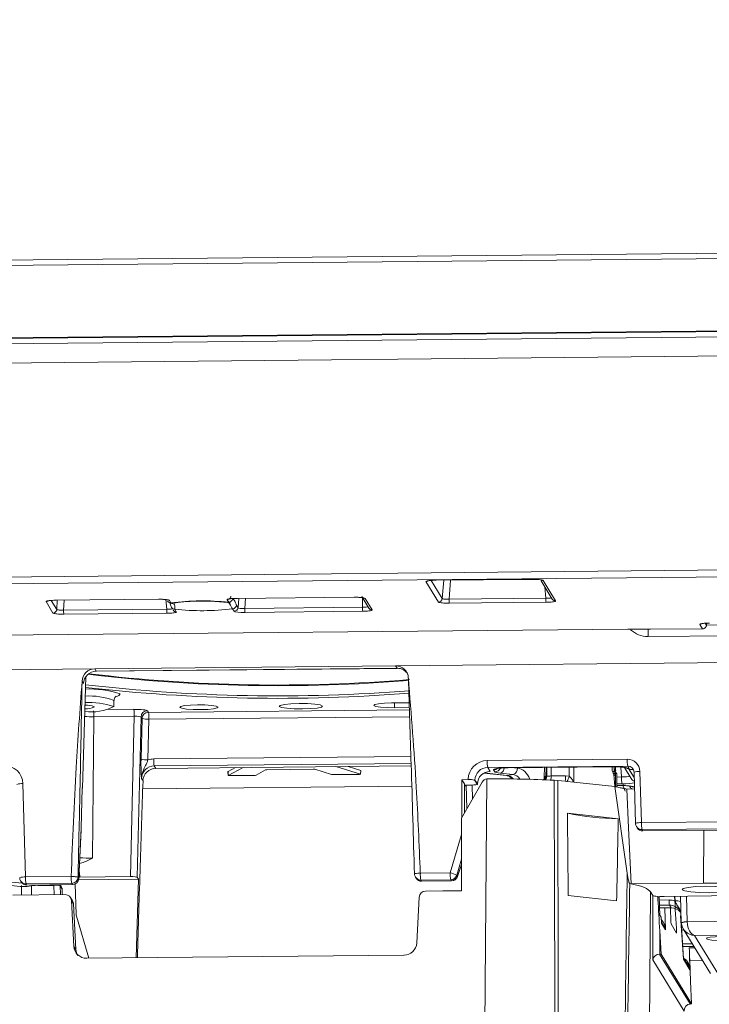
# Model space of a CAD drawing. Header units: millimetres. Extents: x 0 to 1118, y 0 to 864.
# Tile 86 of 256: x 471 to 485, y 294 to 313. Entities that reach past the tile are written whole.
import ezdxf

# ---------------------------------------------------------------- set-up
doc = ezdxf.new("R2010")
doc.units = ezdxf.units.MM
doc.styles.add('SLDTEXTSTYLE3', font='TXT', dxfattribs={"width": 0.605})
doc.dimstyles.new('SLDDIMSTYLE0', dxfattribs={"dimtxt": 3.175, "dimasz": 3.302, "dimexe": 0, "dimexo": 0.0625, "dimgap": 0.79375, "dimtad": 0, "dimtih": 1, "dimtoh": 1, "dimdec": 1, "dimlfac": 4, "dimrnd": 1e-09, "dimzin": 12, "dimdsep": 46, "dimtxsty": 'SLDTEXTSTYLE3', "dimsah": 1, "dimcen": 0.09, "dimadec": 0, "dimazin": 3, "dimtfac": 1, "dimtofl": 0, "dimtmove": 0, "dimatfit": 3, "dimfxl": 1, "dimfrac": 2, "dimtolj": 1, "dimtzin": 12, "dimarcsym": 0})

# ---------------------------------------------------------------- blocks, each defined once
blk = doc.blocks.new('_D_12')
at = {"color": 7, "linetype": 'Continuous', "lineweight": 0}
for p, q in [((520.817, 345.837), (559.739, 345.837)), ((558.139, 345.837), (558.139, 312.211)), ((558.139, 273.712), (558.139, 307.339)), ((443.176, 273.712), (559.739, 273.712))]:
    blk.add_line(p, q, dxfattribs=at)
for points in [[(558.139, 345.837), (557.631, 342.535), (558.647, 342.535)], [(558.139, 273.712), (558.647, 277.014), (557.631, 277.014)]]:
    blk.add_solid(points, dxfattribs=at)
at = {"color": 7, "linetype": 'Continuous', "lineweight": 0, "insert": (552.682, 311.431), "char_height": 3.175, "attachment_point": 1, "style": 'SLDTEXTSTYLE3'}
blk.add_mtext('288.5', dxfattribs=at)
blk = doc.blocks.new('_D_13')
at = {"color": 7, "linetype": 'Continuous', "lineweight": 0}
for p, q in [((441.576, 275.312), (441.576, 357.886)), ((519.351, 346.187), (519.351, 357.886)), ((441.576, 356.286), (475.007, 356.286)), ((519.351, 356.286), (485.921, 356.286))]:
    blk.add_line(p, q, dxfattribs=at)
for points in [[(441.576, 356.286), (444.878, 355.778), (444.878, 356.794)], [(519.351, 356.286), (516.049, 356.794), (516.049, 355.778)]]:
    blk.add_solid(points, dxfattribs=at)
at = {"color": 7, "linetype": 'Continuous', "lineweight": 0, "insert": (475.007, 357.942), "char_height": 3.175, "attachment_point": 1, "style": 'SLDTEXTSTYLE3'}
blk.add_mtext('311.1', dxfattribs=at)

msp = doc.modelspace()

# ---------------------------------------------------------------- linework, layer by layer
at = {"color": 7, "linetype": 'Continuous', "lineweight": 15}
for p, q in [((528.216, 308.824), (462.484, 308.183)), ((529.21, 307.313), (461.462, 306.652)), ((529.299, 307.3), (461.463, 306.638)), ((529.364, 306.822), (461.304, 306.158)), ((479.464, 301.997), (481.361, 302.015)), ((481.36, 302.016), (481.361, 302.015)), ((481.537, 301.986), (481.756, 301.629)), ((475.568, 301.642), (477.873, 301.665)), ((477.873, 301.665), (477.872, 301.665)), ((478.023, 301.677), (478.161, 301.452)), ((472.018, 301.605), (474.039, 301.625)), ((474.038, 301.625), (474.039, 301.625)), ((474.258, 301.557), (474.282, 301.498)), ((487.737, 301.146), (484.779, 301.117)), ((484.78, 301.124), (484.786, 301.158)), ((467.789, 300.889), (483.239, 301.04)), ((483.459, 301.039), (483.238, 301.041)), ((483.239, 301.04), (483.238, 301.041)), ((483.682, 301.038), (483.459, 301.039)), ((483.683, 301.037), (484.703, 301.047)), ((478.686, 300.321), (472.79, 300.263)), ((478.686, 300.321), (494.04, 300.47)), ((461.681, 300.155), (472.79, 300.263)), ((472.819, 300.215), (472.821, 300.214)), ((472.821, 300.214), (478.716, 300.272)), ((478.715, 300.273), (478.716, 300.272)), ((472.551, 297.926), (472.613, 300.105)), ((473.162, 299.516), (473.165, 299.643)), ((478.98, 299.598), (478.606, 299.595)), ((478.663, 299.5), (478.954, 299.503)), ((478.991, 298.362), (473.985, 298.313)), ((475.4, 298.247), (475.401, 298.248)), ((475.4, 298.247), (475.405, 298.173)), ((475.551, 298.328), (475.401, 298.248)), ((475.697, 298.329), (475.406, 298.174)), ((475.956, 298.178), (476.138, 298.284)), ((476.138, 298.284), (476.161, 298.287)), ((476.161, 298.287), (477.077, 298.296)), ((477.077, 298.296), (477.103, 298.294)), ((477.103, 298.294), (477.426, 298.192)), ((477.426, 298.192), (477.451, 298.19)), ((477.451, 298.19), (477.975, 298.195)), ((477.996, 298.199), (477.514, 298.347)), ((478.001, 298.273), (477.753, 298.35)), ((477.975, 298.195), (477.996, 298.199)), ((477.998, 298.198), (478.003, 298.272)), ((478.001, 298.273), (478.003, 298.272)), ((480.417, 298.22), (480.859, 298.172)), ((480.892, 298.325), (482.919, 298.344)), ((481.604, 298.332), (481.599, 298.145)), ((482.919, 298.344), (482.918, 298.345)), ((482.985, 297.955), (482.962, 298.19)), ((482.998, 298.273), (482.997, 298.344)), ((482.997, 298.206), (482.999, 298.218)), ((483, 298.264), (483, 298.273)), ((483.022, 298.203), (483.011, 298.222)), ((483.022, 298.203), (483.022, 298.203)), ((483.023, 298.201), (483.022, 298.203)), ((483.023, 297.947), (483.023, 298.201)), ((483.169, 298.33), (483.303, 298.112)), ((483.358, 298.237), (483.387, 297.234)), ((475.406, 298.174), (475.432, 298.17)), ((475.432, 298.17), (475.933, 298.175)), ((475.933, 298.175), (475.956, 298.178)), ((480.381, 298.043), (479.976, 297.339)), ((479.981, 298.091), (480.107, 298.092)), ((479.983, 297.352), (479.981, 298.091)), ((479.981, 298.091), (480.033, 298.007)), ((480.033, 297.439), (480.033, 298.007)), ((480.241, 298.078), (480.287, 298.003)), ((480.288, 298.008), (480.288, 298.009)), ((480.288, 298.001), (480.288, 298.008)), ((480.489, 298.106), (480.474, 298.105)), ((481.598, 298.144), (481.598, 298.144)), ((481.792, 298.081), (481.864, 298.076)), ((482.007, 298.061), (481.864, 298.076)), ((482.044, 298.056), (482.007, 298.061)), ((482.178, 298.042), (482.044, 298.056)), ((482.985, 297.955), (482.178, 298.042)), ((482.993, 297.953), (482.995, 298.17)), ((472.546, 297.934), (472.526, 297.144)), ((472.546, 297.934), (472.55, 297.927)), ((473.73, 297.911), (479.003, 297.962)), ((480.172, 297.986), (480.033, 297.984)), ((480.033, 297.973), (480.071, 297.973)), ((480.07, 297.985), (480.083, 297.526)), ((483.224, 296.262), (482.985, 297.955)), ((483.023, 297.976), (483.085, 297.976)), ((483.084, 297.977), (483.085, 297.976)), ((483.368, 297.909), (483.214, 297.907)), ((483.27, 297.967), (483.278, 297.953)), ((482.054, 297.435), (483.051, 297.327)), ((479.977, 295.916), (479.976, 297.339)), ((472.475, 296.154), (472.524, 297.106)), ((483.406, 297.173), (483.422, 297.147)), ((483.529, 297.087), (489.267, 297.143)), ((479.898, 296.193), (479.976, 296.429)), ((471.371, 296.061), (471.088, 296.091)), ((471.337, 296.108), (471.35, 296.086)), ((473.645, 296.141), (472.472, 296.129)), ((472.498, 296.183), (473.487, 296.193)), ((473.645, 296.141), (473.604, 294.603)), ((473.621, 296.179), (473.645, 296.141)), ((479.073, 296.184), (479.087, 296.162)), ((479.195, 296.102), (479.781, 296.108)), ((471.329, 296.001), (471.091, 296.027)), ((471.458, 296.026), (472.352, 296.035)), ((471.593, 296.016), (471.505, 296.003)), ((471.623, 296.026), (471.623, 296.028)), ((472.133, 296.002), (472.114, 296.033)), ((472.424, 295.45), (472.408, 296.049)), ((479.609, 295.913), (479.27, 295.909)), ((479.977, 295.916), (479.609, 295.913)), ((483.274, 296.059), (483.304, 296.052)), ((483.304, 296.052), (484.721, 296.066)), ((483.728, 295.819), (483.681, 295.895)), ((472.209, 295.841), (471.184, 295.831)), ((472.354, 295.719), (472.316, 295.782)), ((472.334, 295.724), (472.381, 294.826)), ((479.099, 294.892), (479.145, 295.791)), ((482.069, 295.819), (483.017, 295.716)), ((483.833, 295.788), (483.823, 295.805)), ((483.827, 295.746), (483.827, 295.746)), ((483.827, 295.746), (483.827, 295.746)), ((483.866, 295.438), (483.848, 295.797)), ((484.876, 295.814), (483.948, 295.805)), ((484.268, 295.808), (484.283, 295.294)), ((472.42, 294.762), (472.372, 295.66)), ((483.859, 295.576), (484.088, 295.578)), ((483.964, 295.577), (483.977, 295.149)), ((472.429, 295.418), (472.675, 294.594)), ((483.89, 295.399), (483.866, 295.438)), ((483.898, 295.292), (483.89, 295.398)), ((483.952, 295.218), (483.896, 295.309)), ((484.329, 294.587), (484.273, 295.425)), ((483.888, 294.674), (483.862, 295.132)), ((484.083, 295.266), (484.193, 295.087)), ((484.284, 295.293), (484.283, 295.294)), ((484.321, 295.17), (484.859, 294.291)), ((472.42, 294.763), (472.42, 294.762)), ((484.314, 294.819), (484.535, 294.821)), ((484.438, 294.797), (484.548, 294.798)), ((484.44, 294.797), (484.443, 294.74)), ((484.443, 294.74), (484.443, 294.74)), ((484.443, 294.739), (484.445, 294.692)), ((472.631, 294.593), (478.85, 294.654)), ((483.861, 294.673), (483.888, 294.674)), ((484.486, 293.697), (483.888, 294.674)), ((484.429, 294.439), (484.328, 294.604)), ((484.445, 294.692), (484.454, 294.369)), ((484.703, 294.547), (484.451, 294.544)), ((484.467, 294.143), (484.486, 293.697)), ((484.46, 293.697), (484.486, 293.697))]:
    msp.add_line(p, q, dxfattribs=at)
at = {"color": 9, "linetype": 'Continuous', "lineweight": 0}
for p, q in [((528.208, 308.721), (462.476, 308.08)), ((461.455, 306.535), (529.291, 307.197)), ((529.326, 302.628), (461.923, 301.971)), ((461.932, 301.837), (529.336, 302.495)), ((479.279, 301.97), (479.524, 301.571)), ((479.598, 301.64), (479.382, 301.993)), ((481.36, 302.016), (479.464, 301.997)), ((479.464, 301.997), (479.464, 301.997)), ((479.628, 301.998), (479.598, 301.64)), ((479.732, 301.628), (479.763, 301.999)), ((481.82, 301.593), (481.575, 301.993)), ((481.61, 301.867), (481.63, 301.646)), ((477.872, 301.665), (475.567, 301.643)), ((471.834, 301.579), (471.971, 301.355)), ((472.045, 301.427), (471.938, 301.602)), ((474.038, 301.625), (472.018, 301.606)), ((472.018, 301.606), (472.018, 301.605)), ((472.054, 301.605), (472.045, 301.427)), ((472.179, 301.412), (472.189, 301.607)), ((474.182, 301.618), (474.199, 301.432)), ((474.281, 301.554), (474.252, 301.602)), ((475.384, 301.616), (475.414, 301.567)), ((475.597, 301.459), (475.566, 301.509)), ((475.568, 301.642), (475.567, 301.643)), ((475.612, 301.643), (475.597, 301.459)), ((475.731, 301.444), (475.747, 301.644)), ((478.036, 301.467), (475.731, 301.444)), ((478.034, 301.659), (478.036, 301.467)), ((478.225, 301.417), (478.087, 301.642)), ((481.63, 301.646), (479.732, 301.628)), ((479.738, 301.548), (481.636, 301.566)), ((474.199, 301.432), (472.179, 301.412)), ((472.185, 301.332), (474.205, 301.352)), ((474.388, 301.379), (474.356, 301.431)), ((475.492, 301.44), (475.522, 301.39)), ((475.736, 301.367), (478.042, 301.39)), ((484.65, 301.133), (484.702, 301.048)), ((484.777, 301.119), (484.754, 301.156)), ((483.238, 301.041), (467.787, 300.89)), ((489.118, 300.949), (483.632, 300.896)), ((484.702, 301.048), (483.682, 301.038)), ((478.715, 300.273), (478.686, 300.321)), ((472.79, 300.263), (472.819, 300.215)), ((472.819, 300.215), (478.715, 300.273)), ((472.569, 299.973), (472.542, 300.018)), ((472.55, 297.927), (472.612, 300.105)), ((478.663, 299.595), (478.663, 299.5)), ((473.023, 299.464), (473.554, 299.469)), ((473.822, 299.44), (473.84, 299.41)), ((473.84, 299.41), (478.955, 299.46)), ((472.771, 299.325), (472.746, 296.556)), ((473.563, 299.332), (472.771, 299.325)), ((473.487, 296.193), (473.563, 299.332)), ((473.697, 299.318), (473.621, 296.179)), ((473.696, 298.492), (473.716, 299.288)), ((473.716, 299.288), (473.697, 299.318)), ((473.85, 299.274), (473.83, 298.477)), ((478.96, 299.324), (473.85, 299.274)), ((473.946, 298.497), (478.985, 298.546)), ((478.989, 298.409), (473.956, 298.36)), ((480.48, 298.465), (483.224, 298.492)), ((473.956, 298.36), (473.985, 298.313)), ((475.401, 298.248), (475.406, 298.174)), ((477.996, 298.199), (478.001, 298.273)), ((480.42, 298.222), (480.872, 298.173)), ((483.234, 298.357), (480.49, 298.33)), ((480.49, 298.33), (480.537, 298.252)), ((480.628, 298.245), (480.604, 298.283)), ((480.991, 298.19), (480.736, 298.218)), ((480.872, 298.173), (480.991, 298.19)), ((480.891, 298.326), (482.918, 298.345)), ((480.892, 298.325), (480.891, 298.326)), ((481.018, 298.326), (481.073, 298.32)), ((481.634, 298.332), (481.629, 298.156)), ((481.647, 298.158), (481.648, 298.332)), ((481.733, 298.333), (481.732, 298.164)), ((482.086, 298.157), (482.085, 298.336)), ((482.176, 298.337), (482.178, 298.042)), ((482.928, 298.273), (482.927, 298.344)), ((482.97, 298.344), (482.971, 298.281)), ((482.986, 298.294), (482.998, 298.275)), ((482.993, 298.219), (482.999, 298.218)), ((482.998, 298.275), (482.996, 298.344)), ((483.022, 297.947), (483.022, 298.203)), ((483.113, 298.144), (483.102, 298.338)), ((483.276, 298.287), (483.234, 298.357)), ((483.253, 298.309), (483.361, 298.132)), ((483.327, 298.288), (483.276, 298.287)), ((483.474, 298.252), (483.503, 297.249)), ((471.381, 298.013), (471.434, 296.185)), ((473.735, 298.07), (473.707, 298.115)), ((480.107, 298.092), (480.107, 298.098)), ((480.241, 298.084), (480.241, 298.078)), ((480.288, 298.009), (480.241, 298.084)), ((480.287, 298.003), (480.288, 298.009)), ((480.435, 293.265), (480.474, 298.105)), ((480.859, 298.172), (480.872, 298.173)), ((480.955, 298.106), (480.955, 298.113)), ((481.629, 298.156), (481.647, 298.158)), ((481.732, 298.164), (482.016, 298.167)), ((482.016, 298.167), (482.086, 298.157)), ((483.023, 298.143), (483.113, 298.144)), ((483.123, 298.011), (483.023, 298.01)), ((479.003, 297.963), (473.73, 297.912)), ((480.071, 297.974), (480.033, 297.974)), ((480.186, 297.986), (480.194, 297.718)), ((483.023, 297.977), (483.084, 297.977)), ((483.352, 297.948), (483.367, 297.923)), ((483.503, 297.249), (489.24, 297.305)), ((472.475, 296.158), (472.526, 297.144)), ((489.25, 297.17), (483.512, 297.114)), ((483.512, 297.114), (483.528, 297.088)), ((483.528, 297.088), (489.266, 297.144)), ((483.528, 297.088), (483.529, 297.087)), ((484.721, 296.066), (484.723, 297.099)), ((479.756, 296.266), (479.976, 297.017)), ((479.976, 296.532), (479.885, 296.221)), ((479.17, 296.26), (479.756, 296.266)), ((479.899, 296.198), (479.976, 296.432)), ((471.434, 296.185), (472.327, 296.194)), ((472.462, 296.18), (472.475, 296.158)), ((472.475, 296.158), (472.475, 296.154)), ((472.498, 296.19), (472.477, 296.189)), ((472.498, 296.19), (472.498, 296.183)), ((479.766, 296.131), (479.18, 296.125)), ((479.18, 296.125), (479.194, 296.103)), ((479.194, 296.103), (479.779, 296.109)), ((479.195, 296.102), (479.194, 296.103)), ((479.779, 296.109), (479.766, 296.131)), ((479.781, 296.108), (479.779, 296.109)), ((479.885, 296.221), (479.899, 296.198)), ((479.899, 296.198), (479.898, 296.193)), ((471.353, 295.832), (471.354, 296.018)), ((472.337, 296.058), (471.443, 296.05)), ((471.443, 296.05), (471.457, 296.027)), ((471.457, 296.027), (472.351, 296.036)), ((471.457, 296.027), (471.458, 296.026)), ((471.551, 296.01), (471.549, 295.834)), ((471.986, 296.032), (471.986, 296.018)), ((471.995, 295.838), (471.986, 296.018)), ((472.111, 296.009), (472.12, 295.84)), ((472.15, 295.946), (472.111, 296.009)), ((472.351, 296.036), (472.337, 296.058)), ((472.351, 296.036), (472.352, 296.035)), ((483.681, 295.895), (483.656, 292.817)), ((472.372, 295.661), (472.334, 295.724)), ((483.727, 294.563), (483.728, 295.819)), ((483.852, 295.732), (484.044, 295.734)), ((484.162, 295.716), (484.157, 295.807)), ((484.384, 295.809), (484.399, 295.307)), ((472.42, 294.763), (472.372, 295.661)), ((472.372, 295.661), (472.372, 295.66)), ((484.053, 295.634), (483.857, 295.632)), ((483.859, 295.578), (484.086, 295.58)), ((484.086, 295.58), (484.053, 295.634)), ((483.898, 295.277), (483.89, 295.399)), ((484.33, 294.572), (484.272, 295.425)), ((484.399, 295.304), (485.87, 295.318)), ((483.862, 295.132), (483.861, 294.673)), ((483.977, 295.149), (483.898, 295.277)), ((484.292, 295.146), (484.335, 295.147)), ((485.89, 295.052), (484.543, 295.039)), ((484.543, 295.039), (485.064, 294.187)), ((472.381, 294.826), (472.42, 294.763)), ((484.501, 294.875), (484.31, 294.873)), ((484.314, 294.82), (484.534, 294.822)), ((484.343, 293.558), (483.727, 294.563)), ((483.86, 294.673), (484.459, 293.697)), ((484.454, 294.369), (484.33, 294.572))]:
    msp.add_line(p, q, dxfattribs=at)
at = {"color": 9, "linetype": 'Continuous', "lineweight": 0, "flags": 128}
for points in [[(478.144, 301.479), (478.136, 301.476), (478.111, 301.471), (478.077, 301.468), (478.036, 301.467), (478.036, 301.467), (478.036, 301.467)], [(473.288, 299.772), (473.264, 299.738), (473.219, 299.722)], [(482.998, 298.275), (482.998, 298.265), (482.998, 298.263)], [(472.107, 296.033), (472.108, 296.032), (472.111, 296.009)]]:
    msp.add_lwpolyline(points, dxfattribs=at)
at = {"color": 7, "linetype": 'Continuous', "lineweight": 15, "flags": 128}
for points in [[(483.683, 301.037), (483.683, 301.037), (483.682, 301.038)], [(475.207, 299.514), (475.168, 299.532), (475.077, 299.546), (474.95, 299.555), (474.804, 299.557), (474.664, 299.552), (474.549, 299.541), (474.477, 299.525), (474.459, 299.507), (474.499, 299.489), (474.589, 299.474), (474.717, 299.465), (474.862, 299.463), (475.003, 299.468), (475.118, 299.48), (475.19, 299.496), (475.207, 299.514)], [(477.251, 299.534), (477.206, 299.554), (477.104, 299.57), (476.959, 299.581), (476.795, 299.583), (476.635, 299.578), (476.505, 299.565), (476.423, 299.546), (476.404, 299.526), (476.448, 299.505), (476.551, 299.489), (476.696, 299.479), (476.86, 299.476), (477.02, 299.482), (477.15, 299.495), (477.231, 299.513), (477.251, 299.534)], [(478.606, 299.595), (478.465, 299.59), (478.35, 299.578), (478.278, 299.562), (478.261, 299.544), (478.3, 299.526), (478.391, 299.511), (478.518, 299.502), (478.663, 299.5)], [(483.214, 297.907), (483.251, 297.146), (483.304, 296.052)], [(485.297, 295.945), (485.274, 295.92), (485.178, 295.899), (485.025, 295.884), (484.837, 295.877), (484.643, 295.88), (484.473, 295.892), (484.353, 295.911), (484.3, 295.935), (484.323, 295.96), (484.419, 295.981), (484.572, 295.996), (484.76, 296.003), (484.954, 296), (485.124, 295.988), (485.244, 295.969), (485.297, 295.945)], [(484.721, 296.066), (485.033, 296.063), (485.322, 296.048), (485.56, 296.022), (485.723, 295.988), (485.795, 295.95), (485.77, 295.91), (485.65, 295.874), (485.447, 295.844), (485.18, 295.823), (484.876, 295.814)], [(485.399, 294.983), (485.366, 294.997), (485.291, 295.009), (485.185, 295.017), (485.064, 295.019), (484.946, 295.015), (484.85, 295.005), (484.791, 294.992), (484.776, 294.976), (484.809, 294.962), (484.884, 294.95), (484.991, 294.942), (485.112, 294.94), (485.229, 294.944), (485.325, 294.954), (485.385, 294.967), (485.399, 294.983)]]:
    msp.add_lwpolyline(points, dxfattribs=at)
at = {"color": 9, "linetype": 'Continuous', "lineweight": 0}
for centre, radius, start, end in [((479.278, 302.046), 0.0756, 270.5869, 300.7836), ((481.575, 302.067), 0.0745, 240.1334, 270.6045), ((471.833, 301.654), 0.0756, 270.5882, 302.1341), ((474.251, 301.677), 0.0745, 240.1716, 270.6045), ((474.903, 296.869), 4.725, 83.784, 97.5543), ((475.383, 301.691), 0.0756, 270.5868, 300.745), ((475.414, 301.642), 0.0755, 270.5342, 354.7851), ((478.376, 301.453), 0.34, 177.7039, 190.814), ((478.086, 301.716), 0.0744, 237.488, 270.6262), ((479.523, 301.646), 0.0755, 270.5342, 354.7851), ((480.084, 301.613), 0.352, 177.5977, 190.6628), ((481.982, 301.632), 0.352, 177.5977, 190.6628), ((481.819, 301.667), 0.074, 211.5938, 270.7138), ((471.97, 301.431), 0.0755, 270.5247, 356.7745), ((472.531, 301.397), 0.352, 177.5977, 190.6628), ((474.551, 301.417), 0.352, 177.5977, 190.6628), ((474.356, 301.505), 0.074, 211.5938, 270.7138), ((474.388, 301.453), 0.074, 211.5938, 270.7138), ((474.887, 306.163), 4.762, 263.6008, 277.2969), ((475.522, 301.466), 0.0755, 270.5342, 354.7851), ((476.07, 301.431), 0.34, 177.7039, 190.814), ((478.224, 301.491), 0.074, 211.5909, 270.7167), ((484.649, 301.208), 0.0756, 270.5874, 300.8942), ((484.702, 301.123), 0.0755, 270.5247, 356.7745), ((485.716, 300.902), 2.084, 176.2114, 180.1756), ((476.391, 331.332), 31.4, 263.1725, 274.6538), ((476.384, 332.508), 32.775, 263.3845, 274.508), ((472.673, 298.309), 1.422, 69.7531, 92.8692), ((472.701, 298.037), 1.831, 71.3192, 92.9863), ((471.67, 299.333), 1.101, 359.5485, 5.419), ((472.961, 299.358), 0.603, 357.5183, 10.5538), ((473.823, 299.314), 0.126, 90.5172, 178.2672), ((473.841, 299.284), 0.126, 90.5172, 178.2672), ((473.248, 299.3), 0.603, 357.5183, 10.5538), ((473.828, 299.698), 0.425, 254.6965, 272.9652), ((473.808, 298.902), 0.425, 254.6965, 272.9652), ((474.548, 298.471), 0.603, 177.5183, 190.5538), ((481.077, 298.44), 0.597, 177.5448, 190.5897), ((483.821, 298.467), 0.597, 177.5448, 190.5897), ((480.603, 298.409), 0.126, 270.5874, 300.8794), ((480.626, 298.371), 0.126, 270.5874, 334.6506), ((480.701, 298.326), 0.113, 287.6466, 358.0325), ((480.946, 298.309), 0.127, 290.9492, 4.8619), ((483.088, 298.288), 0.117, 183.1391, 215.8151), ((483.108, 298.296), 0.123, 180.9755, 211.6074), ((482.918, 298.19), 0.0808, 11.5023, 21.1125), ((483.252, 298.433), 0.124, 241.7949, 270.6031), ((483.453, 297.957), 0.296, 86.074, 108.751), ((471.36, 297.718), 0.296, 86.074, 108.751), ((480.129, 297.634), 0.464, 75.9381, 92.6405), ((481.492, 298.155), 0.138, 331.3854, 0.2523), ((481.51, 298.158), 0.136, 329.692, 0.3302), ((480.72, 298.158), 1.012, 355.8039, 0.3102), ((481.709, 298.137), 0.309, 345.4816, 5.5365), ((481.74, 298.243), 0.357, 328.5367, 346.1196), ((483.699, 298.12), 0.587, 177.5977, 190.6628), ((483.408, 298.176), 0.123, 211.5125, 248.8518), ((483.351, 298.072), 0.124, 243.3919, 270.6013), ((483.482, 296.954), 0.296, 86.074, 108.751), ((484.1, 297.224), 0.597, 177.5448, 190.5897), ((483.511, 297.237), 0.123, 211.5888, 270.7188), ((483.527, 297.211), 0.123, 211.5888, 270.7188), ((479.767, 296.235), 0.597, 177.5448, 190.5897), ((479.599, 295.612), 0.673, 64.773, 76.4492), ((480.353, 296.241), 0.597, 177.5448, 190.5897), ((471.413, 295.89), 0.296, 86.074, 108.751), ((471.442, 296.173), 0.123, 211.5888, 270.7188), ((471.455, 296.151), 0.123, 211.5888, 270.7188), ((472.03, 296.159), 0.597, 177.5448, 190.5897), ((472.924, 296.168), 0.597, 177.5448, 190.5897), ((472.336, 296.184), 0.126, 270.5172, 358.2672), ((472.349, 296.162), 0.126, 270.5172, 358.2672), ((479.179, 296.248), 0.123, 211.5888, 270.7188), ((479.192, 296.226), 0.123, 211.5888, 270.7188), ((479.765, 296.257), 0.126, 270.5762, 343.3635), ((479.778, 296.235), 0.126, 270.5762, 343.3635), ((472.028, 295.739), 0.283, 72.948, 98.6429), ((472.25, 295.655), 0.123, 2.9924, 31.4748), ((484.472, 295.722), 0.428, 178.42, 191.9829), ((484.194, 295.471), 0.247, 71.7319, 97.382), ((484.381, 294.949), 0.359, 87.1121, 105.7409), ((484.386, 294.995), 0.309, 87.573, 109.1906)]:
    msp.add_arc(centre, radius, start, end, dxfattribs=at)
at = {"color": 7, "linetype": 'Continuous', "lineweight": 15}
for centre, radius, start, end in [((474.281, 301.628), 0.074, 211.5938, 270.7138), ((474.355, 301.505), 0.0735, 185.0091, 211.4778), ((475.491, 301.516), 0.0755, 270.5342, 354.7851), ((476.39, 331.291), 31.346, 263.1888, 274.7033), ((476.374, 332.866), 33.182, 263.4818, 274.4675), ((472.614, 299.108), 0.445, 67.6649, 92.1583), ((472.678, 298.128), 1.476, 70.917, 93.0746), ((472.735, 300.347), 0.928, 261.2573, 297.2944), ((472.618, 299.841), 0.362, 266.4175, 297.1835), ((483.107, 302.511), 5.185, 258.2809, 269.3808), ((483.512, 297.238), 0.125, 181.656, 211.4866), ((483.528, 297.212), 0.125, 211.4866, 270.5589), ((471.443, 296.174), 0.125, 181.656, 211.4866), ((471.457, 296.151), 0.125, 211.4866, 270.5589), ((472.351, 296.16), 0.125, 270.5589, 357.0666), ((479.18, 296.249), 0.125, 181.5667, 211.4866), ((479.194, 296.227), 0.125, 211.4866, 270.5589), ((479.779, 296.233), 0.125, 270.5589, 341.6213), ((472.248, 295.653), 0.125, 3.0521, 31.4866), ((484.089, 295.333), 0.247, 40.1437, 90.6737), ((472.547, 295.454), 0.123, 181.4999, 196.6174)]:
    msp.add_arc(centre, radius, start, end, dxfattribs=at)
at = {"color": 9, "linetype": 'Continuous', "lineweight": 0}
for centre, major_axis, ratio, start_param, end_param in [((477.887, 301.64), (0.2, 0), 0.126252, 0.077113, 1.64517), ((475.722, 301.392), (0.201, 0), 0.126343, 3.218655, 4.781855), ((475.722, 301.467), (0.126, 0.006), 0.180769, 3.205024, 4.768225), ((484.85, 301.134), (0.2, 0), 0.126414, 1.652738, 3.218972), ((484.779, 301.169), (0.0021, 0.05), 0.082838, 3.019006, 3.860075), ((483.634, 301.39), (0.447, 0.223), 0.984419, 3.495233, 4.253148), ((473.573, 299.437), (0.25, 0), 0.126212, 0.077134, 1.647245), ((472.732, 299.384), (0.5, -0.001), 0.11954, 4.425021, 4.789591), ((473.573, 299.313), (0.125, 0.003), 0.15398, 0.07266, 1.642771), ((473.947, 298.124), (0.292, 0.235), 0.992103, 0.898521, 1.212662), ((480.481, 298.092), (0.276, 0.254), 0.99294, 0.832985, 2.377601), ((483.225, 298.243), (0.184, 0.169), 0.99294, 5.571554, 7.11617), ((471.007, 297.999), (0.276, 0.254), 0.99294, 5.571554, 7.11617), ((473.956, 298.111), (0.177, 0.176), 0.993303, 0.79449, 2.339106), ((480.491, 298.08), (0.151, 0.2), 0.994103, 0.654237, 2.198854), ((480.916, 298.286), (0.313, 0), 0.126145, 1.650703, 3.218761), ((480.94, 298.248), (0.313, 0), 0.126079, 3.218632, 4.002895), ((480.979, 297.94), (-0.007, 0.251), 0.758706, 5.399813, 6.181261), ((481.06, 297.946), (-0.025, 0.375), 0.757993, 5.082497, 6.15046), ((482.941, 298.306), (0.313, 0), 0.126252, 0.077113, 1.64517), ((480.878, 297.926), (-0.051, 0.245), 0.747378, 5.369692, 6.047092), ((481.724, 298.148), (0.125, 0.003), 0.127891, 2.430245, 3.13359), ((481.741, 298.15), (0.125, 0.001), 0.109526, 1.647282, 2.432553), ((486.469, 1010.761), (4.156, 755.355), 0.003018, 2.80386, 2.823826), ((486.631, 1010.782), (4.319, 755.376), 0.002767, 2.803889, 2.823853), ((483.098, 298.174), (0.188, -0.007), 0.157406, 4.800162, 5.949763), ((483.098, 298.05), (0.313, 0), 0.126145, 4.792296, 5.732657), ((483.394, 298.01), (0.151, 0.2), 0.994104, 2.250894, 2.817699), ((483.103, 297.946), (0.25, 0), 0.126212, 0.077134, 1.647245), ((472.708, 296.622), (0.5, 0.001), 0.132938, 4.274808, 4.788909), ((472.124, 296.177), (0.292, 0.235), 0.992103, 5.63709, 5.899538), ((486.631, 1010.782), (4.319, 755.376), 0.002767, 3.458823, 3.472006), ((486.469, 1010.761), (4.156, 755.355), 0.003018, 3.458797, 3.471182), ((484.053, 295.347), (-0.081, 0.379), 0.96231, 5.770566, 6.089949), ((483.852, 295.142), (-0.017, 0.224), 0.553827, 4.701872, 5.80773), ((484.523, 295.312), (0.0754, 0.0998), 0.994104, 2.250894, 2.277074), ((484.543, 295.287), (-0.026, 0.249), 0.567632, 1.443304, 2.96174), ((484.33, 294.362), (-0.017, 0.224), 0.553827, 4.701872, 6.223799)]:
    msp.add_ellipse(centre, major_axis=major_axis, ratio=ratio, start_param=start_param, end_param=end_param, dxfattribs=at)
at = {"color": 7, "linetype": 'Continuous', "lineweight": 15}
for centre, major_axis, ratio, start_param, end_param in [((478.686, 300.071), (0.184, 0.169), 0.99294, 5.571554, 7.11617), ((472.791, 300.014), (0.184, 0.169), 0.99294, 0.832985, 2.377601), ((472.819, 299.969), (0.225, 0.11), 0.983819, 1.118701, 2.663318), ((478.714, 300.026), (0.225, 0.11), 0.983819, 0.09256, 1.118701), ((473.984, 298.066), (0.224, 0.112), 0.984419, 1.111555, 2.656171), ((480.537, 298.005), (0.225, 0.11), 0.983819, 1.118701, 2.663318), ((483.234, 298.232), (0.052, 0.114), 0.994262, 5.17054, 6.715156), ((483.276, 298.163), (0.059, 0.121), 0.720644, 0.015839, 0.59693), ((480.117, 298.077), (0.125, 0), 0.12625, 0.077153, 1.647035), ((480.163, 298.002), (0.125, 0), 0.126186, 4.790222, 6.360333), ((480.489, 297.982), (0.104, 0.069), 0.990134, 1.111818, 2.039672), ((480.705, 297.728), (3, 0), 0.1262, 1.199924, 1.642902), ((472.426, 297.926), (0.125, 0), 0.126186, 6.010427, 6.360333), ((483.384, 298.019), (0.012, 0.125), 0.991712, 2.219446, 2.749487), ((483.492, 461.828), (1.032, 180.607), 0.00668, 2.714659, 2.736806), ((483.492, 461.828), (1.032, 180.607), 0.00668, 3.545012, 3.56716), ((473.497, 296.177), (0.125, 0), 0.126212, 0.077134, 1.647245), ((471.41, 296.013), (0.125, 0), 0.12639, 4.0044, 5.573826), ((471.498, 296.026), (0.125, 0), 0.126114, 5.575216, 6.278491), ((471.975, 295.241), (-3.544, 68.024), 0.003101, 4.721039, 4.72259), ((479.27, 295.785), (0.104, 0.069), 0.990134, 0.992474, 2.510911), ((480.69, 295.866), (3, 0), 0.1262, 0.07714, 0.512872), ((472.209, 295.716), (0.104, 0.069), 0.990134, 5.757223, 7.275659), ((483.852, 295.82), (0.125, 0), 0.126899, 3.219158, 4.475501), ((483.852, 295.146), (-0.123, 2.179), 0.004021, 4.991361, 5.019358), ((483.852, 295.146), (-0.123, 2.179), 0.004021, 4.705817, 4.991335), ((485.553, 266.411), (-1.584, 32.184), 0.003487, 5.81176, 5.863707), ((484.062, 295.37), (-0.063, 0.257), 0.940572, 5.039008, 6.065149), ((485.553, 266.411), (-1.584, 32.184), 0.003487, 0.436279, 0.458669), ((483.774, 295.27), (0.122, 0.035), 0.767215, 5.994204, 6.217774), ((483.852, 295.142), (-0.047, 0.143), 0.819808, 4.501099, 4.996884), ((484.533, 295.302), (0.195, 0.157), 0.992104, 2.495377, 2.521557), ((484.543, 295.287), (0.235, -0.115), 0.934436, 3.623164, 5.1416), ((472.63, 294.842), (0.209, 0.138), 0.990134, 2.61563, 4.134067), ((472.669, 294.779), (0.206, 0.142), 0.990653, 2.595914, 3.088208), ((478.85, 294.902), (0.209, 0.138), 0.990134, 4.134067, 5.652503), ((484.317, 294.793), (0.125, 0), 0.130693, 0.198052, 0.248252), ((484.464, 293.378), (0.015, 1.42), 0.087783, 0.287121, 0.288557), ((484.32, 294.704), (-0.024, 0.511), 0.243703, 4.770175, 4.771157), ((483.852, 294.564), (0.122, 0.034), 0.8591, 1.264011, 2.826081), ((483.852, 294.689), (0.125, 0), 0.126899, 4.781228, 4.789042), ((484.206, 294.565), (0.122, 0.035), 0.767215, 5.994204, 6.217774), ((484.477, 294.125), (-0.088, 2.122), 0.004247, 1.300079, 1.562254), ((484.33, 294.362), (-0.047, 0.143), 0.819808, 4.501099, 4.996884), ((484.467, 293.558), (-0.037, 0.134), 0.888926, 6.055088, 7.617157), ((484.469, 293.681), (0.125, 0), 0.126863, 1.649292, 1.657107)]:
    msp.add_ellipse(centre, major_axis=major_axis, ratio=ratio, start_param=start_param, end_param=end_param, dxfattribs=at)
at = {"color": 9, "linetype": 'Continuous', "lineweight": 0}
for points, knots in [([(479.464, 301.997), (479.441, 301.997), (479.396, 301.996), (479.339, 301.991), (479.298, 301.984), (479.279, 301.977), (479.279, 301.972), (479.279, 301.97)], [0, 0, 0, 0, 0.215691, 0.431399, 0.646624, 0.861076, 1, 1, 1, 1]), ([(481.575, 301.993), (481.571, 301.995), (481.564, 302.001), (481.525, 302.008), (481.471, 302.013), (481.413, 302.016), (481.375, 302.016), (481.36, 302.016)], [0, 0, 0, 0, 0.213831, 0.427656, 0.641672, 0.856331, 1, 1, 1, 1]), ([(472.018, 301.606), (471.995, 301.605), (471.951, 301.604), (471.894, 301.599), (471.853, 301.592), (471.833, 301.585), (471.834, 301.58), (471.834, 301.579)], [0, 0, 0, 0, 0.214836, 0.429687, 0.644214, 0.858605, 1, 1, 1, 1]), ([(474.252, 301.602), (474.248, 301.605), (474.24, 301.611), (474.201, 301.618), (474.147, 301.623), (474.09, 301.625), (474.053, 301.625), (474.038, 301.625)], [0, 0, 0, 0, 0.2143389, 0.4286816, 0.6429731, 0.8575275, 1, 1, 1, 1]), ([(475.567, 301.643), (475.545, 301.642), (475.501, 301.641), (475.444, 301.636), (475.403, 301.63), (475.384, 301.622), (475.384, 301.618), (475.384, 301.616)], [0, 0, 0, 0, 0.215339, 0.430697, 0.645579, 0.859946, 1, 1, 1, 1]), ([(479.524, 301.571), (479.528, 301.568), (479.535, 301.563), (479.574, 301.555), (479.628, 301.55), (479.686, 301.548), (479.723, 301.548), (479.738, 301.548)], [0, 0, 0, 0, 0.214276, 0.428569, 0.642561, 0.856822, 1, 1, 1, 1]), ([(479.732, 301.628), (479.723, 301.627), (479.7, 301.626), (479.663, 301.626), (479.63, 301.629), (479.605, 301.633), (479.601, 301.638), (479.598, 301.64)], [0, 0, 0, 0, 0.143656, 0.358161, 0.57194, 0.785866, 1, 1, 1, 1]), ([(481.745, 301.656), (481.741, 301.655), (481.735, 301.651), (481.708, 301.647), (481.672, 301.645), (481.644, 301.646), (481.63, 301.646)], [0, 0, 0, 0, 0.248527, 0.497919, 0.748652, 1, 1, 1, 1]), ([(481.636, 301.566), (481.658, 301.567), (481.703, 301.568), (481.76, 301.573), (481.801, 301.58), (481.82, 301.587), (481.82, 301.592), (481.82, 301.593)], [0, 0, 0, 0, 0.215588, 0.431208, 0.646048, 0.860163, 1, 1, 1, 1]), ([(471.971, 301.355), (471.975, 301.353), (471.983, 301.347), (472.021, 301.34), (472.075, 301.335), (472.133, 301.332), (472.17, 301.332), (472.185, 301.332)], [0, 0, 0, 0, 0.214836, 0.429687, 0.644214, 0.858605, 1, 1, 1, 1]), ([(472.179, 301.412), (472.17, 301.412), (472.147, 301.411), (472.111, 301.412), (472.077, 301.415), (472.053, 301.42), (472.048, 301.424), (472.045, 301.427)], [0, 0, 0, 0, 0.141524, 0.35589, 0.570259, 0.785019, 1, 1, 1, 1]), ([(474.313, 301.442), (474.31, 301.44), (474.303, 301.436), (474.276, 301.432), (474.241, 301.431), (474.213, 301.431), (474.199, 301.432)], [0, 0, 0, 0, 0.248527, 0.497919, 0.748652, 1, 1, 1, 1]), ([(474.205, 301.352), (474.227, 301.352), (474.271, 301.353), (474.329, 301.358), (474.37, 301.365), (474.389, 301.372), (474.389, 301.377), (474.388, 301.379)], [0, 0, 0, 0, 0.215588, 0.431208, 0.646048, 0.860163, 1, 1, 1, 1]), ([(478.042, 301.39), (478.064, 301.39), (478.108, 301.391), (478.165, 301.396), (478.206, 301.403), (478.225, 301.41), (478.225, 301.415), (478.225, 301.417)], [0, 0, 0, 0, 0.214339, 0.428682, 0.642973, 0.857527, 1, 1, 1, 1]), ([(472.327, 296.194), (472.355, 296.908), (472.405, 298.184), (472.5, 299.457), (472.542, 300.018)], [0, 0, 0, 0, 0.559805, 1, 1, 1, 1]), ([(472.542, 300.018), (472.528, 299.301), (472.503, 298.02), (472.474, 296.742), (472.462, 296.18)], [0, 0, 0, 0, 0.560193, 1, 1, 1, 1]), ([(473.707, 298.115), (473.707, 298.116), (473.706, 298.132), (473.702, 298.186), (473.697, 298.272), (473.695, 298.389), (473.696, 298.458), (473.696, 298.492)], [0, 0, 0, 0, 0.003511, 0.167242, 0.547725, 0.773366, 1, 1, 1, 1]), ([(473.707, 298.115), (473.707, 298.116), (473.707, 298.131), (473.709, 298.16), (473.724, 298.243), (473.765, 298.325), (473.809, 298.414), (473.824, 298.457), (473.83, 298.477)], [0, 0, 0, 0, 0.0041178, 0.1162545, 0.2269561, 0.6542956, 0.8420453, 1, 1, 1, 1]), ([(482.928, 298.273), (482.934, 298.264), (482.942, 298.252), (482.952, 298.244), (482.957, 298.243), (482.96, 298.245), (482.965, 298.253), (482.969, 298.266), (482.971, 298.277), (482.971, 298.281)], [0, 0, 0, 0, 0.283313, 0.367335, 0.420361, 0.51124, 0.56327, 0.814971, 1, 1, 1, 1]), ([(482.952, 298.216), (482.963, 298.215), (482.981, 298.213), (482.99, 298.217), (482.993, 298.219)], [0, 0, 0, 0, 0.595543, 1, 1, 1, 1]), ([(482.995, 298.17), (482.991, 298.174), (482.98, 298.183), (482.969, 298.187), (482.962, 298.19)], [0, 0, 0, 0, 0.387394, 1, 1, 1, 1]), ([(482.971, 298.281), (482.972, 298.284), (482.976, 298.303), (482.981, 298.298), (482.986, 298.294)], [0, 0, 0, 0, 0.124483, 1, 1, 1, 1]), ([(481.599, 298.144), (481.6, 298.145), (481.602, 298.146), (481.61, 298.142), (481.615, 298.134), (481.617, 298.121), (481.615, 298.105), (481.609, 298.095), (481.606, 298.089)], [0, 0, 0, 0, 0.284078, 0.445827, 0.559521, 0.672185, 0.822286, 1, 1, 1, 1]), ([(482.086, 298.157), (482.098, 298.148), (482.128, 298.124), (482.155, 298.082), (482.173, 298.052), (482.178, 298.042), (482.178, 298.042)], [0, 0, 0, 0, 0.288211, 0.766327, 0.992419, 1, 1, 1, 1]), ([(479.17, 296.26), (479.153, 296.26), (479.117, 296.258), (479.077, 296.253), (479.056, 296.249), (479.056, 296.246), (479.055, 296.245)], [0, 0, 0, 0, 0.270273, 0.562426, 0.789725, 1, 1, 1, 1]), ([(472.462, 296.18), (472.458, 296.182), (472.451, 296.185), (472.414, 296.19), (472.37, 296.193), (472.341, 296.193), (472.327, 296.194)], [0, 0, 0, 0, 0.270273, 0.562426, 0.789725, 1, 1, 1, 1]), ([(471.986, 296.018), (471.902, 296.019), (471.778, 296.019), (471.655, 296.021), (471.616, 296.022)], [0, 0, 0, 0, 0.674188, 1, 1, 1, 1]), ([(484.277, 295.502), (484.264, 295.529), (484.238, 295.582), (484.19, 295.646), (484.17, 295.696), (484.162, 295.716)], [0, 0, 0, 0, 0.373709, 0.752134, 1, 1, 1, 1])]:
    msp.add_open_spline(points, degree=3, knots=knots, dxfattribs=at)
at = {"color": 7, "linetype": 'Continuous', "lineweight": 15}
for points, knots in [([(479.315, 301.984), (479.315, 301.984), (479.315, 301.984), (479.319, 301.985), (479.333, 301.988), (479.363, 301.992), (479.411, 301.996), (479.455, 301.996), (479.479, 301.997), (479.482, 301.997)], [0, 0, 0, 0, 0.011138, 0.104908, 0.24475, 0.435079, 0.68444, 0.968411, 1, 1, 1, 1]), ([(481.361, 302.015), (481.38, 302.015), (481.42, 302.015), (481.476, 302.012), (481.516, 302.008), (481.535, 302.004), (481.54, 302.002), (481.539, 302.003), (481.539, 302.003)], [0, 0, 0, 0, 0.227977, 0.49501, 0.72899, 0.895817, 0.997705, 1, 1, 1, 1]), ([(475.457, 301.686), (475.457, 301.682), (475.457, 301.671), (475.449, 301.655), (475.441, 301.646), (475.438, 301.642)], [0, 0, 0, 0, 0.1864945, 0.6671568, 1, 1, 1, 1]), ([(477.873, 301.665), (477.893, 301.665), (477.935, 301.665), (477.992, 301.661), (478.03, 301.657), (478.048, 301.653), (478.05, 301.653), (478.05, 301.652)], [0, 0, 0, 0, 0.243895, 0.522058, 0.750376, 0.909304, 1, 1, 1, 1]), ([(471.87, 301.593), (471.87, 301.593), (471.869, 301.592), (471.873, 301.594), (471.885, 301.596), (471.913, 301.6), (471.959, 301.604), (472.003, 301.605), (472.029, 301.605), (472.032, 301.605)], [0, 0, 0, 0, 0.002002, 0.093813, 0.230244, 0.417406, 0.666784, 0.949705, 1, 1, 1, 1]), ([(474.039, 301.624), (474.057, 301.625), (474.098, 301.625), (474.152, 301.622), (474.193, 301.617), (474.211, 301.614), (474.217, 301.612), (474.215, 301.613), (474.215, 301.613)], [0, 0, 0, 0, 0.227476, 0.493987, 0.728109, 0.895466, 0.997787, 1, 1, 1, 1]), ([(474.356, 301.431), (474.358, 301.463), (474.36, 301.528), (474.327, 301.547), (474.295, 301.544), (474.283, 301.552), (474.281, 301.554)], [0, 0, 0, 0, 0.382596, 0.765633, 0.970831, 1, 1, 1, 1]), ([(474.343, 301.552), (474.343, 301.552), (474.342, 301.552), (474.373, 301.558), (474.443, 301.568), (474.575, 301.58), (474.728, 301.588), (474.834, 301.588), (474.87, 301.588)], [0, 0, 0, 0, 0.058484, 0.17917, 0.348091, 0.57656, 0.856376, 1, 1, 1, 1]), ([(474.87, 301.588), (474.908, 301.588), (475.02, 301.589), (475.191, 301.582), (475.343, 301.569), (475.421, 301.558), (475.449, 301.551), (475.445, 301.552), (475.444, 301.552)], [0, 0, 0, 0, 0.142495, 0.423706, 0.66985, 0.856054, 0.978497, 1, 1, 1, 1]), ([(475.414, 301.567), (475.414, 301.563), (475.413, 301.552), (475.419, 301.576), (475.461, 301.471), (475.486, 301.446), (475.492, 301.44)], [0, 0, 0, 0, 0.196381, 0.534327, 0.887776, 1, 1, 1, 1]), ([(475.421, 301.63), (475.42, 301.63), (475.42, 301.63), (475.424, 301.631), (475.438, 301.634), (475.467, 301.638), (475.515, 301.641), (475.559, 301.642), (475.583, 301.642), (475.586, 301.642)], [0, 0, 0, 0, 0.0108312, 0.104806, 0.2448756, 0.4352023, 0.6844827, 0.9682546, 1, 1, 1, 1]), ([(475.566, 301.509), (475.564, 301.515), (475.544, 301.562), (475.519, 301.62), (475.494, 301.633), (475.489, 301.635)], [0, 0, 0, 0, 0.105867, 0.812463, 1, 1, 1, 1]), ([(484.687, 301.147), (484.687, 301.147), (484.686, 301.147), (484.69, 301.148), (484.704, 301.151), (484.734, 301.155), (484.78, 301.158), (484.816, 301.159), (484.834, 301.159)], [0, 0, 0, 0, 0.013574, 0.115155, 0.2642347, 0.477063, 0.7470971, 1, 1, 1, 1]), ([(484.704, 301.047), (484.713, 301.048), (484.729, 301.05), (484.749, 301.061), (484.762, 301.074), (484.77, 301.088), (484.775, 301.1), (484.778, 301.112), (484.78, 301.119), (484.78, 301.124)], [0, 0, 0, 0, 0.211311, 0.382299, 0.527075, 0.652116, 0.759757, 0.856646, 1, 1, 1, 1]), ([(478.935, 300.08), (478.992, 299.368), (479.094, 298.096), (479.147, 296.821), (479.17, 296.26)], [0, 0, 0, 0, 0.5601933, 1, 1, 1, 1]), ([(479.055, 296.245), (479.034, 296.96), (478.996, 298.237), (478.954, 299.517), (478.935, 300.08)], [0, 0, 0, 0, 0.559805, 1, 1, 1, 1]), ([(473.167, 299.64), (473.169, 299.657), (473.172, 299.69), (473.197, 299.718), (473.209, 299.727), (473.208, 299.726), (473.208, 299.726)], [0, 0, 0, 0, 0.296715, 0.589222, 0.856132, 1, 1, 1, 1]), ([(480.663, 298.306), (480.664, 298.306), (480.666, 298.307), (480.686, 298.311), (480.727, 298.317), (480.798, 298.323), (480.86, 298.324), (480.892, 298.325)], [0, 0, 0, 0, 0.096382, 0.236088, 0.43759, 0.699757, 1, 1, 1, 1]), ([(482.919, 298.344), (482.944, 298.344), (483.005, 298.344), (483.09, 298.34), (483.156, 298.333), (483.186, 298.328), (483.196, 298.325), (483.194, 298.326), (483.194, 298.326)], [0, 0, 0, 0, 0.201108, 0.479231, 0.714707, 0.887228, 0.992177, 1, 1, 1, 1]), ([(482.952, 298.216), (482.949, 298.222), (482.939, 298.24), (482.933, 298.26), (482.928, 298.273), (482.928, 298.273)], [0, 0, 0, 0, 0.35798, 0.978488, 1, 1, 1, 1]), ([(482.962, 298.19), (482.961, 298.195), (482.959, 298.205), (482.954, 298.212), (482.952, 298.216)], [0, 0, 0, 0, 0.578663, 1, 1, 1, 1]), ([(482.995, 298.17), (482.995, 298.176), (482.995, 298.189), (482.996, 298.2), (482.997, 298.205), (482.997, 298.206)], [0, 0, 0, 0, 0.426386, 0.852727, 1, 1, 1, 1]), ([(483.011, 298.222), (483.007, 298.226), (483.003, 298.229), (483, 298.219), (482.999, 298.218)], [0, 0, 0, 0, 0.872052, 1, 1, 1, 1]), ([(473.624, 294.603), (473.643, 295.207), (473.678, 296.367), (473.717, 297.518), (473.735, 298.07)], [0, 0, 0, 0, 0.52108, 1, 1, 1, 1]), ([(480.859, 298.172), (480.869, 298.17), (480.893, 298.165), (480.934, 298.143), (480.958, 298.111), (480.965, 298.1)], [0, 0, 0, 0, 0.318942, 0.773985, 1, 1, 1, 1]), ([(481.599, 298.147), (481.598, 298.135), (481.597, 298.114), (481.591, 298.098), (481.588, 298.09)], [0, 0, 0, 0, 0.54237, 1, 1, 1, 1]), ([(483.214, 297.907), (483.194, 297.911), (483.152, 297.92), (483.078, 297.935), (483.024, 297.947), (482.993, 297.953)], [0, 0, 0, 0, 0.276864, 0.576315, 1, 1, 1, 1]), ([(483.085, 297.976), (483.107, 297.976), (483.156, 297.976), (483.224, 297.972), (483.271, 297.968), (483.294, 297.963), (483.296, 297.962), (483.297, 297.962)], [0, 0, 0, 0, 0.22833, 0.510379, 0.739265, 0.900536, 1, 1, 1, 1]), ([(472.746, 296.556), (472.746, 296.556), (472.676, 296.52), (472.595, 296.472), (472.505, 296.454), (472.491, 296.451)], [0, 0, 0, 0, 0.008066, 0.842686, 1, 1, 1, 1]), ([(483.224, 296.262), (483.232, 296.207), (483.241, 296.146), (483.259, 296.083), (483.264, 296.069), (483.269, 296.062), (483.272, 296.059), (483.274, 296.059), (483.274, 296.059)], [0, 0, 0, 0, 0.7493071, 0.8325249, 0.9218776, 0.9583366, 0.9885411, 1, 1, 1, 1]), ([(472.132, 296.003), (472.138, 295.991), (472.147, 295.973), (472.149, 295.953), (472.15, 295.946)], [0, 0, 0, 0, 0.654187, 1, 1, 1, 1]), ([(483.833, 295.788), (483.833, 295.79), (483.834, 295.793), (483.85, 295.798), (483.879, 295.802), (483.913, 295.805), (483.938, 295.805), (483.948, 295.805)], [0, 0, 0, 0, 0.194078, 0.408525, 0.622952, 0.837534, 1, 1, 1, 1])]:
    msp.add_open_spline(points, degree=3, knots=knots, dxfattribs=at)

# ---------------------------------------------------------------- dimensions: what is measured, and where the dimension line sits
at = {"color": 7, "linetype": 'Continuous', "lineweight": 0}
dim = msp.add_linear_dim(base=(519.351, 356.286), p1=(441.576, 273.712), p2=(519.351, 344.587), dimstyle='SLDDIMSTYLE0', dxfattribs=at)
dim.commit()
dim.dimension.update_dxf_attribs({"geometry": '_D_13', "text_midpoint": (480.464, 356.286), "dimtype": 160})
dim = msp.add_linear_dim(base=(558.139, 345.837), p1=(441.576, 273.712), p2=(519.217, 345.837), angle=90, dimstyle='SLDDIMSTYLE0', dxfattribs=at)
dim.commit()
dim.dimension.update_dxf_attribs({"geometry": '_D_12', "text_midpoint": (558.139, 309.775), "dimtype": 160})

doc.saveas('drawing.dxf')
